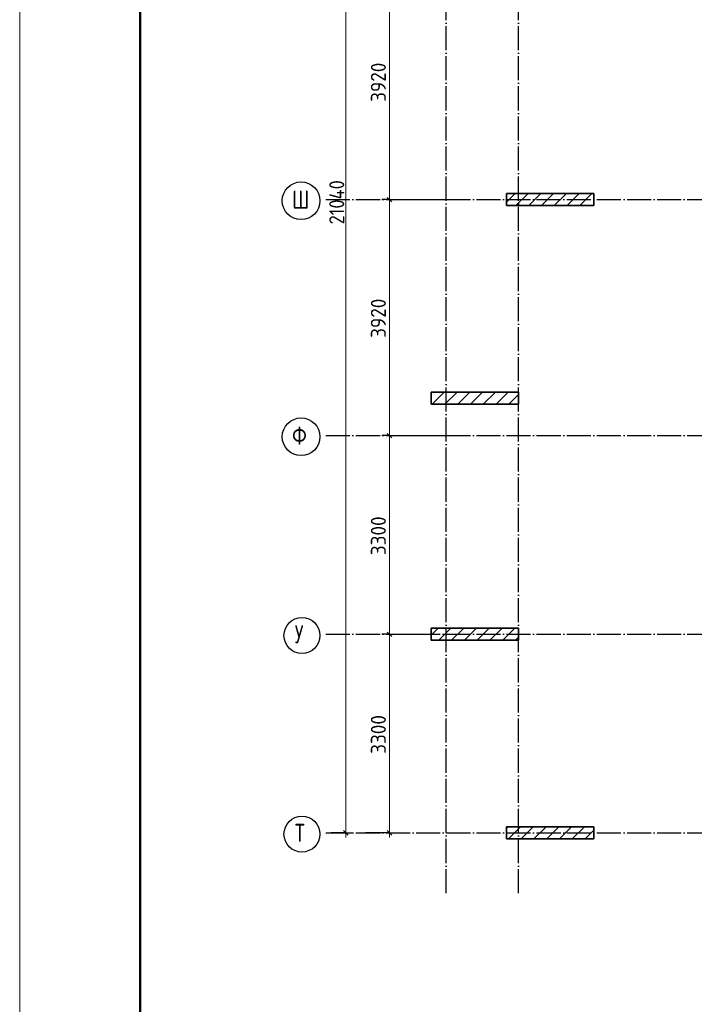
# Model space of a CAD drawing. Header units: millimetres. Extents: x -49773 to 2322955, y -3321 to 58485.
# Tile 228 of 256: x 964209 to 975410, y 27416 to 43772. Entities that reach past the tile are written whole.
import ezdxf

# ---------------------------------------------------------------- set-up
doc = ezdxf.new("R2010")
doc.units = ezdxf.units.MM
for name, pattern in [('______11', [500, 400, -50, 0, -50]), ('______3', [500, 400, -100]), ('______5', [1100, 800, -100, 100, -100])]:
    doc.linetypes.add(name, pattern=pattern)
doc.layers.add('Standard', color=7, linetype='Continuous', lineweight=25)
doc.layers.add('Балка_ общее', color=7, linetype='______3', lineweight=13)
doc.layers.add('Осевая линия_ общее', color=7, linetype='______5', lineweight=13, true_color=0xa0a0a0)
doc.styles.add('ISOCPEUR', font='txt')

msp = doc.modelspace()

# ---------------------------------------------------------------- linework, layer by layer
at = {"color": 7, "linetype": 'Continuous', "lineweight": 35, "transparency": 33554687}
for p, q in [((973742.2, 40882.9), (972292.2, 40882.9)), ((972292.2, 40882.9), (972292.2, 40682.9)), ((973742.2, 40682.9), (973742.2, 40882.9)), ((972292.2, 40682.9), (973742.2, 40682.9)), ((972492.2, 37582.9), (971042.2, 37582.9)), ((971042.2, 37582.9), (971042.2, 37382.9)), ((972492.2, 37382.9), (972492.2, 37582.9)), ((971042.2, 37382.9), (972492.2, 37382.9)), ((972492.2, 33662.9), (971042.2, 33662.9)), ((971042.2, 33662.9), (971042.2, 33462.9)), ((972492.2, 33462.9), (972492.2, 33662.9)), ((971042.2, 33462.9), (972492.2, 33462.9)), ((973742.2, 30362.9), (972292.2, 30362.9)), ((972292.2, 30362.9), (972292.2, 30162.9)), ((973742.2, 30162.9), (973742.2, 30362.9)), ((972292.2, 30162.9), (973742.2, 30162.9))]:
    msp.add_line(p, q, dxfattribs=at)
at = {"color": 253, "linetype": '______5', "lineweight": 18, "true_color": 0xababab, "transparency": 33554687}
for p, q in [((972292.2, 40737.9), (972437.2, 40882.9)), ((972661.5, 40682.9), (972861.5, 40882.9)), ((973085.8, 40682.9), (973285.8, 40882.9)), ((973510, 40682.9), (973710, 40882.9)), ((971058.6, 37382.9), (971258.6, 37582.9)), ((971482.8, 37382.9), (971682.8, 37582.9)), ((971907.1, 37382.9), (972107.1, 37582.9)), ((972331.3, 37382.9), (972492.2, 37543.8)), ((971042.2, 33548.2), (971156.9, 33662.9)), ((971381.2, 33462.9), (971581.2, 33662.9)), ((971805.5, 33462.9), (972005.5, 33662.9)), ((972229.7, 33462.9), (972429.7, 33662.9)), ((972323.8, 30162.9), (972523.8, 30362.9)), ((972748.1, 30162.9), (972948.1, 30362.9)), ((973172.4, 30162.9), (973372.4, 30362.9)), ((973596.6, 30162.9), (973742.2, 30308.5))]:
    msp.add_line(p, q, dxfattribs=at)
at = {"color": 253, "linetype": '______11', "lineweight": 18, "true_color": 0xababab, "transparency": 33554687}
for p, q in [((972449.4, 40682.9), (972649.4, 40882.9)), ((972873.6, 40682.9), (973073.6, 40882.9)), ((973297.9, 40682.9), (973497.9, 40882.9)), ((973722.2, 40682.9), (973742.2, 40703)), ((971042.2, 37578.7), (971046.4, 37582.9)), ((971270.7, 37382.9), (971470.7, 37582.9)), ((971694.9, 37382.9), (971894.9, 37582.9)), ((972119.2, 37382.9), (972319.2, 37582.9)), ((971169.1, 33462.9), (971369.1, 33662.9)), ((971593.3, 33462.9), (971793.3, 33662.9)), ((972017.6, 33462.9), (972217.6, 33662.9)), ((972441.9, 33462.9), (972492.2, 33513.3)), ((972292.2, 30343.4), (972311.7, 30362.9)), ((972536, 30162.9), (972736, 30362.9)), ((972960.2, 30162.9), (973160.2, 30362.9)), ((973384.5, 30162.9), (973584.5, 30362.9))]:
    msp.add_line(p, q, dxfattribs=at)
at = {"layer": 'Standard', "color": 7, "linetype": 'Continuous', "lineweight": 13, "transparency": 33554687}
msp.add_lwpolyline([(964208.6, -2462.5), (1006208.6, -2462.5), (1006208.6, 56937.5), (964208.6, 56937.5), (964208.6, -2462.5)], close=True, dxfattribs=at)
at = {"layer": 'Standard', "color": 7, "linetype": 'Continuous', "lineweight": 50, "transparency": 33554687}
msp.add_lwpolyline([(966208.6, 56437.5), (1005708.6, 56437.5), (1005708.6, -1962.5), (966208.6, -1962.5), (966208.6, 56437.5)], close=True, dxfattribs=at)
at = {"layer": 'Балка_ общее', "color": 7, "linetype": 'Continuous', "lineweight": 13, "transparency": 33554687}
for p, q in [((969623.6, 30262.9), (969623.6, 51302.9)), ((970349.1, 40782.9), (970349.1, 44702.9)), ((970349.1, 36862.9), (970349.1, 40782.9)), ((970349.1, 33562.9), (970349.1, 36862.9)), ((970349.1, 30262.9), (970349.1, 33562.9)), ((969623.6, 30262.9), (969623.6, 30187.9)), ((970349.1, 30262.9), (970349.1, 30187.9))]:
    msp.add_line(p, q, dxfattribs=at)
at = {"layer": 'Балка_ общее', "color": 251, "linetype": 'Continuous', "lineweight": -3, "true_color": 0x656565, "transparency": 33554687}
for p, q in [((970349.1, 40782.9), (970224.1, 40782.9)), ((970349.1, 40782.9), (970474.1, 40782.9)), ((970349.1, 40782.9), (971326.4, 40782.9)), ((970349.1, 36862.9), (970224.1, 36862.9)), ((970349.1, 36862.9), (970474.1, 36862.9)), ((970349.1, 36862.9), (971548, 36862.9)), ((970349.1, 33562.9), (970224.1, 33562.9)), ((970349.1, 33562.9), (970474.1, 33562.9)), ((970349.1, 33562.9), (971124.7, 33562.9)), ((969623.6, 30262.9), (969382.2, 30262.9)), ((969623.6, 30262.9), (969498.6, 30262.9)), ((969623.6, 30262.9), (969748.6, 30262.9)), ((970349.1, 30262.9), (969952.2, 30262.9)), ((970349.1, 30262.9), (970224.1, 30262.9)), ((970349.1, 30262.9), (970474.1, 30262.9))]:
    msp.add_line(p, q, dxfattribs=at)
at = {"layer": 'Балка_ общее', "color": 7, "linetype": 'Continuous', "lineweight": 25, "transparency": 33554687}
for p, q in [((970386.6, 40745.4), (970311.6, 40820.4)), ((970386.6, 36825.4), (970311.6, 36900.4)), ((970386.6, 33525.4), (970311.6, 33600.4)), ((969661.1, 30225.4), (969586.1, 30300.4)), ((970386.6, 30225.4), (970311.6, 30300.4))]:
    msp.add_line(p, q, dxfattribs=at)
at = {"layer": 'Осевая линия_ общее', "color": 253, "linetype": '______11', "lineweight": -3, "true_color": 0xa0a0a0, "transparency": 33554687}
for p, q in [((971292.2, 29262.9), (971292.2, 53302.9)), ((972492.2, 29262.9), (972492.2, 53302.9)), ((969292.2, 40782.9), (969292.2, 40782.9)), ((969292.2, 40782.9), (986192.2, 40782.9)), ((969292.2, 36862.9), (969292.2, 36862.9)), ((969292.2, 36862.9), (986192.2, 36862.9)), ((969292.2, 33562.9), (969292.2, 33562.9)), ((969292.2, 33562.9), (986192.2, 33562.9)), ((969292.2, 30262.9), (969292.2, 30262.9)), ((969292.2, 30262.9), (986192.2, 30262.9)), ((971292.2, 29262.9), (971292.2, 29262.9)), ((972492.2, 29262.9), (972492.2, 29262.9))]:
    msp.add_line(p, q, dxfattribs=at)
at = {"layer": 'Осевая линия_ общее', "color": 7, "linetype": 'Continuous', "lineweight": 25, "transparency": 33554687}
for centre, radius in [((968880.7, 40763.4), 313.4), ((968880.7, 36843.4), 313.4), ((968896, 33543.4), 298.8), ((968896, 30243.4), 298.8)]:
    msp.add_circle(centre, radius, dxfattribs=at)

# ---------------------------------------------------------------- texts
at = {"layer": 'Балка_ общее', "color": 7, "linetype": 'Continuous', "lineweight": 25, "transparency": 33554687, "char_height": 250, "attachment_point": 7, "rotation": 90, "style": 'ISOCPEUR'}
for s, insert, width in [('\\W0.93;3920', (970289.1, 42405.4), 816.012), ('\\W0.89;21040', (969598.6, 40370.4), 961.262), ('\\W0.93;3920', (970289.1, 38485.4), 816.012), ('\\W0.93;3300', (970289.1, 34875.4), 816.012), ('\\W0.93;3300', (970289.1, 31575.4), 816.012)]:
    msp.add_mtext(s, dxfattribs=dict(at, insert=insert, width=width))
at = {"layer": 'Осевая линия_ общее', "color": 7, "linetype": 'Continuous', "lineweight": 25, "transparency": 33554687, "char_height": 300, "attachment_point": 7, "style": 'ISOCPEUR'}
for s, insert, width in [('\\W0.83;Ш', (968730.7, 40632.9), 425), ('\\W0.83;Ф', (968730.7, 36712.9), 425), ('\\W0.80;У', (968776, 33412.9), 359.839), ('\\W0.80;Т', (968776, 30112.9), 359.839)]:
    msp.add_mtext(s, dxfattribs=dict(at, insert=insert, width=width))

doc.saveas('drawing.dxf')
